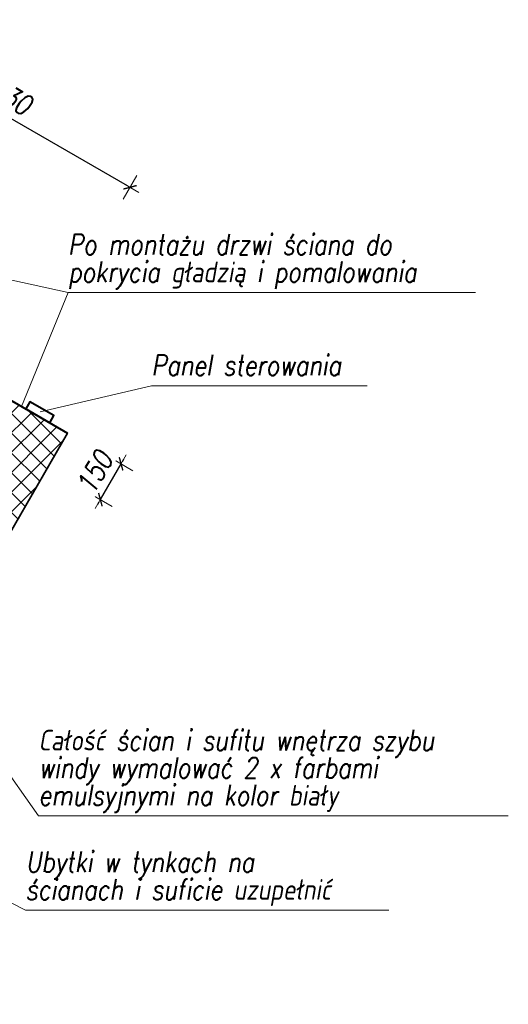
# Model space of a CAD drawing. Header units: millimetres. Extents: x 558 to 24951, y -5755 to 5551.
# Tile 34 of 37: x 23472 to 23649, y 4612 to 4970. Entities that reach past the tile are written whole.
import ezdxf
from ezdxf.enums import TextEntityAlignment as Align

# ---------------------------------------------------------------- set-up
doc = ezdxf.new("R2010")
doc.units = ezdxf.units.MM
doc.layers.get('0').update_dxf_attribs({"color": 252})
doc.layers.get('Defpoints').update_dxf_attribs({"color": 252})
for name, color, linetype, lineweight in [('K_Grube', 252, 'Continuous', 35), ('K_Grube_projektowane', 252, 'Continuous', 40), ('K_Kreskowanie', 252, 'Continuous', 5), ('K_Opis_zmienny', 252, 'Continuous', 13), ('K_Wymiarowanie', 252, 'Continuous', 13)]:
    doc.layers.add(name, color=color, linetype=linetype, lineweight=lineweight)
doc.styles.add('Zwykły 50', font='romans.shx', dxfattribs={"width": 0.8, "oblique": 10, "height": 7.5})
doc.dimstyles.new('Skala_50', dxfattribs={"dimtxt": 7.5, "dimasz": 1, "dimexe": 1.25, "dimexo": 0.625, "dimgap": 3, "dimtad": 1, "dimdec": 1, "dimlfac": 10, "dimrnd": 0.5, "dimdsep": 46, "dimtxsty": 'Zwykły 50', "dimblk": 'Wymiar', "dimcen": 2.5, "dimse1": 1, "dimse2": 1, "dimazin": 0, "dimtfac": 1, "dimtdec": 1, "dimtix": 1, "dimtmove": 0, "dimatfit": 3, "dimfxl": 1, "dimtfill": 1, "dimarcsym": 0})

# ---------------------------------------------------------------- blocks, each defined once
blk = doc.blocks.new('Wymiar')
for p, q in [((0, -5), (0, 5)), ((-3.75, 0), (3.75, 0))]:
    blk.add_line(p, q)
at = {"const_width": 0.5}
blk.add_lwpolyline([(-1.77, -1.77), (1.77, 1.77)], dxfattribs=at)
blk = doc.blocks.new('*D777')
at = {"layer": 'Defpoints', "color": 0}
for p in [(23414.19, 4965.49), (23369.92, 4888.82), (23467.78, 4832.32)]:
    blk.add_point(p, dxfattribs=at)
at = {"layer": 'K_Wymiarowanie', "color": 0, "lineweight": -2, "ltscale": 5}
blk.add_line((23511.19, 4909.49), (23415.06, 4964.99), dxfattribs=at)
at = {"layer": 'K_Wymiarowanie', "color": 0, "linetype": 'ByBlock', "lineweight": -2}
for p, rotation in [((23414.19, 4965.49), 150.0000000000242), ((23512.05, 4908.99), 330.0000000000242)]:
    blk.add_blockref('Wymiar', p, dxfattribs=dict(at, rotation=rotation))
at = {"layer": 'K_Wymiarowanie', "color": 0, "ltscale": 5, "insert": (23466.5, 4943.09), "char_height": 7.5, "attachment_point": 5, "rotation": 330, "style": 'Zwykły 50', "bg_fill": 3, "box_fill_scale": 1.1, "bg_fill_color": 256, "bg_fill_true_color": 13158600, "bg_fill_transparency": 0}
blk.add_mtext('1130', dxfattribs=at)
blk = doc.blocks.new('*D857')
at = {"layer": 'Defpoints', "color": 0}
for p in [(23467.78, 4832.32), (23460.28, 4819.33), (23508.8, 4808.64)]:
    blk.add_point(p, dxfattribs=at)
at = {"layer": 'K_Wymiarowanie', "color": 0, "lineweight": -2, "ltscale": 5}
for p, q in [((23509.3, 4809.5), (23509.8, 4810.37)), ((23501.3, 4795.65), (23508.8, 4808.64)), ((23500.8, 4794.78), (23500.3, 4793.91))]:
    blk.add_line(p, q, dxfattribs=at)
at = {"layer": 'K_Wymiarowanie', "color": 0, "linetype": 'ByBlock', "lineweight": -2}
for p, rotation in [((23508.8, 4808.64), 240.0000000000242), ((23501.3, 4795.65), 60.00000000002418)]:
    blk.add_blockref('Wymiar', p, dxfattribs=dict(at, rotation=rotation))
at = {"layer": 'K_Wymiarowanie', "color": 0, "ltscale": 5, "insert": (23499.2, 4805.52), "char_height": 7.5, "attachment_point": 5, "rotation": 60, "style": 'Zwykły 50', "bg_fill": 3, "box_fill_scale": 1.1, "bg_fill_color": 256, "bg_fill_true_color": 13158600, "bg_fill_transparency": 0}
blk.add_mtext('150', dxfattribs=at)

msp = doc.modelspace()

# ---------------------------------------------------------------- hatches: boundary and pattern name
at = {"layer": 'K_Kreskowanie', "ltscale": 5}
h = msp.add_hatch(dxfattribs=at)
h.set_pattern_fill('ANSI37', color=256, scale=1.6)
h.set_pattern_definition([(45, (3295.711, 1306.737), (-3.5921024, 3.5921024), []), (135, (3295.711, 1306.737), (-3.5921024, -3.5921024), [])])
h.paths.add_polyline_path([(23314.792, 4903.327), (23362.423, 4875.827), (23369.923, 4888.817), (23309.302, 4923.817), (23170.302, 4683.062), (23350.435, 4579.062), (23489.435, 4819.817), (23467.784, 4832.317), (23460.284, 4819.327), (23468.944, 4814.327), (23352.944, 4613.409), (23198.792, 4702.409)])

# ---------------------------------------------------------------- linework, layer by layer
at = {"layer": 'K_Grube', "ltscale": 5}
msp.add_line((23489.435, 4819.817), (23350.435, 4579.062), dxfattribs=at)
at = {"layer": 'K_Grube_projektowane'}
msp.add_line((23467.784, 4832.317), (23489.435, 4819.817), dxfattribs=at)
msp.add_lwpolyline([(23474.279, 4828.567), (23482.94, 4823.567), (23484.44, 4826.165), (23475.779, 4831.165)], close=True, dxfattribs=at)
at = {"layer": 'K_Opis_zmienny', "ltscale": 5}
for q in [(23374.08, 4896.017), (23472.752, 4829.449)]:
    msp.add_line((23489.627, 4870.774), q, dxfattribs=at)
at = {"layer": 'K_Opis_zmienny'}
for p, q in [((23489.627, 4870.774), (23637.318, 4870.774)), ((23479.453, 4827.527), (23519.819, 4836.891)), ((23519.819, 4836.891), (23597.978, 4836.891)), ((23431.039, 4748.672), (23478.859, 4680.849)), ((23395.356, 4686.868), (23474.202, 4646.662)), ((23478.859, 4680.849), (23649.166, 4680.849)), ((23474.202, 4646.662), (23605.891, 4646.662))]:
    msp.add_line(p, q, dxfattribs=at)

# ---------------------------------------------------------------- texts
at = {"layer": 'K_Opis_zmienny', "style": 'Zwykły 50', "oblique": 10, "width": 0.8}
for s, p in [('Po montażu drzwi ściana do', (23489.627, 4888.274)), ('pokrycia gładzią i pomalowania', (23489.627, 4878.274)), ('Panel sterowania', (23519.819, 4844.391)), ('Całość ścian i sufitu wnętrza szybu', (23478.859, 4708.349)), ('windy wymalować 2 x farbami', (23478.859, 4698.349)), ('emulsyjnymi na kolor biały', (23478.859, 4688.349)), ('Ubytki w tynkach na', (23474.202, 4664.162)), ('ścianach i suficie uzupełnić', (23474.202, 4654.162))]:
    msp.add_text(s, height=7.5, dxfattribs=at).set_placement(p, align=Align.MIDDLE_LEFT)

# ---------------------------------------------------------------- next in the draw order: dimensions: what is measured, and where the dimension line sits
at = {"layer": 'K_Wymiarowanie', "ltscale": 5}
dim = msp.add_aligned_dim(p1=(23467.784, 4832.317), p2=(23369.923, 4888.817), distance=-88.534, dimstyle='Skala_50', dxfattribs=at)
dim.commit()
dim.dimension.update_dxf_attribs({"geometry": '*D777', "text_midpoint": (23466.496, 4943.086)})

# ---------------------------------------------------------------- next in the draw order: dimensions: what is measured, and where the dimension line sits
dim = msp.add_aligned_dim(p1=(23460.284, 4819.327), p2=(23467.784, 4832.317), distance=-47.361, dimstyle='Skala_50', dxfattribs=at)
dim.commit()
dim.dimension.update_dxf_attribs({"geometry": '*D857', "text_midpoint": (23499.204, 4805.516)})

doc.saveas('drawing.dxf')
